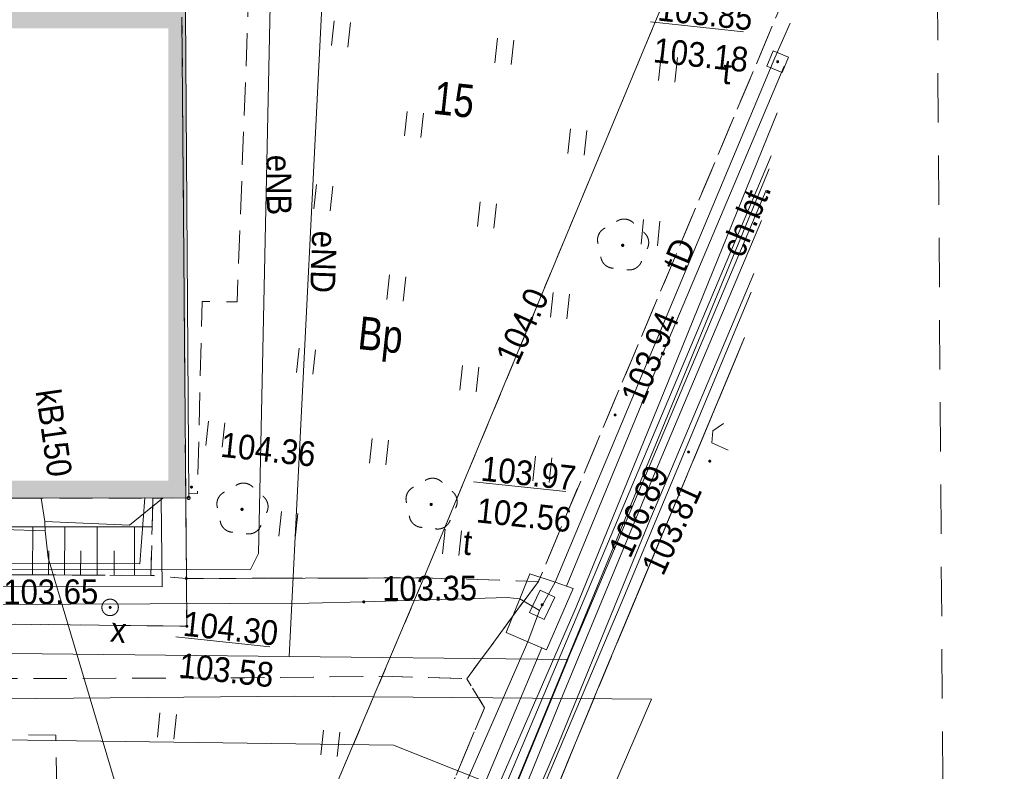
# Model space of a CAD drawing. Header units: millimetres. Extents: x -165388 to 921073, y -295343 to 494042.
# Tile 12 of 117: x -62574 to -32643, y -125947 to -103108. Entities that reach past the tile are written whole.
import ezdxf
from ezdxf.xclip import XClip

# ---------------------------------------------------------------- set-up
doc = ezdxf.new("R2010")
doc.units = ezdxf.units.MM
doc.header["$MEASUREMENT"] = 0
doc.header["$XCLIPFRAME"] = 0
for name, pattern in [('0.5_0.5', [1000, 500, -500]), ('1.5_0.5', [2000, 1500, -500]), ('1.5_1.0', [2500, 1500, -1000]), ('mz1.0_0.5', [1500, 1000, -500]), ('mz1.25_0.5', [1750, 1250, -500])]:
    doc.linetypes.add(name, pattern=pattern)
for name, color, linetype, lineweight in [('7795.2023_2_000 Inne (niezydentyfikowane)_Nr_pióra__7', 7, 'Continuous', 18), ('7795.2023_2_211-numer działki ewidencyjnej_Nr_pióra__7', 7, 'Continuous', 18), ('7795.2023_2_219-działka ewidencyjna_Nr_pióra__7', 7, 'Continuous', 18), ('7795.2023_2_312-budynek ewidencyjny_Nr_pióra__7', 7, 'Continuous', 18), ('7795.2023_2_chodnik (powierzchnia)-Atr17_Nr_pióra__7', 7, 'Continuous', 18), ('7795.2023_2_chodnik (powierzchnia)_Nr_pióra__7', 7, 'Continuous', 18), ('7795.2023_2_jezdnia (powierzchnia)_Nr_pióra__7', 7, 'Continuous', 18), ('7795.2023_2_krawężnik (linia)_Nr_pióra__7', 7, 'Continuous', 18), ('7795.2023_2_murek oporowy (linia)_Nr_pióra__7', 7, 'Continuous', 18), ('7795.2023_2_punkt o określonej wysokości (sieć niezidentyfikowana)-Atr2_Nr_pióra__7', 7, 'Continuous', 18), ('7795.2023_2_punkt o określonej wysokości (sieć niezidentyfikowana)-Atr3_Nr_pióra__7', 7, 'Continuous', 18), ('7795.2023_2_punkt o określonej wysokości (sieć telekomunikacyjna)-Atr2_Nr_pióra__7', 7, 'Continuous', 18), ('7795.2023_2_punkt wysokościowy naturalny-Atr2_Nr_pióra__7', 7, 'Continuous', 18), ('7795.2023_2_punkt wysokościowy sztuczny-Atr2_Nr_pióra__7', 7, 'Continuous', 18), ('7795.2023_2_skarpa nieumocniona (powierzchnia)_Nr_pióra__7', 7, 'Continuous', 18), ('7795.2023_2_studzienka okrągła - przewód niezidentyfikowany (punkt)-Atr17_Nr_pióra__7', 7, 'Continuous', 18), ('7795.2023_2_studzienka okrągła - przewód niezidentyfikowany (punkt)_Nr_pióra__7', 7, 'Continuous', 18), ('7795.2023_2_trawnik (powierzchnia) - symbol_Nr_pióra__7', 7, 'Continuous', 18), ('7795.2023_2_trawnik (powierzchnia)_Nr_pióra__7', 7, 'Continuous', 18), ('7795.2023_2_właz kwadratowy - siec telekomunikacyjna (punkt)-Atr17_Nr_pióra__7', 7, 'Continuous', 18), ('7795.2023_2_właz kwadratowy - siec telekomunikacyjna (punkt)_Nr_pióra__7', 7, 'Continuous', 18), ('7795.2023_2_właz prostokątny - siec telekomunikacyjna (punkt)-Atr17_Nr_pióra__7', 7, 'Continuous', 18), ('7795.2023_2_właz prostokątny - siec telekomunikacyjna (punkt)_Nr_pióra__7', 7, 'Continuous', 18), ('7795.2023_2_zakrzewienie (powierzchnia)_Nr_pióra__7', 7, 'Continuous', 18), ('bg-woz-oz.6640.12006.2023.pge-1_rzut_5_216-obręb ewidencyjny_Nr_pióra__7', 7, 'Continuous', 18), ('Zagospodarowanie - Budynki_Nr_pióra__1', 7, 'Continuous', 13)]:
    doc.layers.add(name, color=color, linetype=linetype, lineweight=lineweight)
for name, color, linetype in [('7795.2023_2_203-punkt graniczny', 7, 'Continuous'), ('7795.2023_2_drzewo liściaste (punkt)', 7, 'Continuous'), ('7795.2023_2_punkt o określonej wysokości (sieć niezidentyfikowana)', 7, 'Continuous'), ('7795.2023_2_punkt o określonej wysokości (sieć telekomunikacyjna)', 7, 'Continuous'), ('7795.2023_2_punkt wysokościowy naturalny', 7, 'Continuous'), ('7795.2023_2_punkt wysokościowy sztuczny', 7, 'Continuous'), ('INW_GEO', 7, 'Continuous'), ('Zagospodarowanie - Budynki', 7, 'Continuous')]:
    doc.layers.add(name, color=color, linetype=linetype)
for name, color, linetype, lineweight, true_color in [('7795.2023_2_210-oznaczenie konturu użytku gruntowego_Nr_pióra__3', 7, 'Continuous', 18, 0x959595), ('7795.2023_2_218-kontur użytku gruntowego_Nr_pióra__3', 7, 'Continuous', 18, 0x959595), ('7795.2023_2_drzewo liściaste (punkt)_Nr_pióra__94', 7, 'Continuous', 18, 0x4a4a4a), ('7795.2023_2_komora podziemna - przewód telekomunikacyjny (powierzchnia)_Nr_pióra__30', 7, 'Continuous', 18, 0x969696), ('7795.2023_2_przewód elektroenergetyczny (linia)-Atr1_Nr_pióra__1', 7, 'Continuous', 18, 0x4c4c4c), ('7795.2023_2_przewód elektroenergetyczny (linia)_Nr_pióra__1', 7, 'Continuous', 18, 0x4c4c4c), ('7795.2023_2_przewód gazowy (linia)_Nr_pióra__40', 7, 'Continuous', 18, 0xbcbcbc), ('7795.2023_2_przewód kanalizacyjny (linia)-Atr1_Nr_pióra__34', 7, 'Continuous', 18, 0x4a4a4a), ('7795.2023_2_przewód kanalizacyjny (linia)_Nr_pióra__34', 7, 'Continuous', 18, 0x4a4a4a), ('7795.2023_2_przewód telekomunikacyjny (linia)-Atr1_Nr_pióra__30', 7, 'Continuous', 18, 0x969696), ('7795.2023_2_przewód telekomunikacyjny (linia)_Nr_pióra__30', 7, 'Continuous', 18, 0x969696), ('7795.2023_2_przewód wodociągowy (linia)_Nr_pióra__5', 7, 'Continuous', 18, 0x1d1d1d), ('7795.2023_2_Punkt budynku_Nr_pióra__5', 7, 'Continuous', 18, 0x1d1d1d), ('7795.2023_2_punkt o określonej wysokości (sieć telekomunikacyjna)-Atr2_Nr_pióra__30', 7, 'Continuous', 18, 0x969696), ('7795.2023_2_punkt o określonej wysokości (sieć telekomunikacyjna)-Atr3_Nr_pióra__30', 7, 'Continuous', 18, 0x969696)]:
    doc.layers.add(name, color=color, linetype=linetype, lineweight=lineweight, true_color=true_color)
doc.styles.add('GENERATED_STYLE_1', font='txt')
doc.linetypes.add('450-500k', pattern='A,0,[2,A.01.1_PROJEKT_ZAGOSPODAROWANIA_DZIAŁKI1.Shx,S=39.68254,R=0,X=0,Y=0],-5000,0', length=5000)

# ---------------------------------------------------------------- blocks, each defined once
blk = doc.blocks.new('Rysunek_1_2', base_point=(-8073115860, -4958828181))
at = {"layer": '7795.2023_2_203-punkt graniczny', "linetype": 'Continuous', "lineweight": 0, "true_color": 0x000000}
for points in [[(-57464, -120094, 1), (-57553, -120084, 1)], [(-50240, -120073, 1), (-50330, -120064, 1)], [(-57448, -121544, 1), (-57537, -121534, 1)]]:
    blk.add_hatch(color=18, dxfattribs=at).paths.add_polyline_path(points)
at = {"layer": '7795.2023_2_drzewo liściaste (punkt)', "linetype": 'Continuous', "lineweight": 0, "true_color": 0x4a4a4a}
for points in [[(-44194, -109970, 1), (-44293, -109959, 1)], [(-50016, -117844, 1), (-50116, -117834, 1)], [(-55765, -117993, 1), (-55864, -117982, 1)]]:
    blk.add_hatch(color=251, dxfattribs=at).paths.add_polyline_path(points)
at = {"layer": '7795.2023_2_punkt o określonej wysokości (sieć niezidentyfikowana)', "linetype": 'Continuous', "lineweight": 0, "true_color": 0x000000}
blk.add_hatch(color=18, dxfattribs=at).paths.add_polyline_path([(-59780, -120972, 1), (-59870, -120962, 1)])
at = {"layer": '7795.2023_2_punkt o określonej wysokości (sieć telekomunikacyjna)', "linetype": 'Continuous', "lineweight": 0, "true_color": 0x969696}
for points in [[(-39491, -104403, 1), (-39574, -104368, 1)], [(-52068, -120803, 1), (-52158, -120793, 1)], [(-46672, -120845, 1), (-46711, -120927, 1)]]:
    blk.add_hatch(color=252, dxfattribs=at).paths.add_polyline_path(points)
at = {"layer": '7795.2023_2_punkt wysokościowy naturalny', "linetype": 'Continuous', "lineweight": 0, "true_color": 0x000000}
blk.add_hatch(color=18, dxfattribs=at).paths.add_polyline_path([(-47372, -112174, 1), (-47462, -112164, 1)])
at = {"layer": '7795.2023_2_punkt wysokościowy sztuczny', "linetype": 'Continuous', "lineweight": 0, "true_color": 0x000000}
for points in [[(-44430, -115124, 1), (-44519, -115115, 1)], [(-42197, -116249, 1), (-42286, -116239, 1)], [(-41553, -116529, 1), (-41642, -116519, 1)], [(-57306, -117315, 1), (-57396, -117305, 1)]]:
    blk.add_hatch(color=18, dxfattribs=at).paths.add_polyline_path(points)
at = {"layer": '7795.2023_2_000 Inne (niezydentyfikowane)_Nr_pióra__7', "linetype": 'Continuous', "flags": 128}
for points in [[(-62183, -119980), (-62178, -118522)], [(-61208, -119984), (-61202, -118516)], [(-60223, -119989), (-60217, -118521)], [(-59087, -119990), (-59080, -118522)], [(-61701, -119981), (-61692, -119248)], [(-60726, -119985), (-60717, -119252)], [(-59700, -119985), (-59701, -119250)]]:
    blk.add_lwpolyline(points, dxfattribs=at)
at = {"layer": '7795.2023_2_218-kontur użytku gruntowego_Nr_pióra__3', "linetype": '0.5_0.5', "flags": 128}
for points in [[(-39894, -95094), (-50285, -120069)], [(-57641, -103028), (-57508, -120089)], [(-50285, -120069), (-59333, -141426)], [(-57508, -120089), (-50285, -120069)], [(-57493, -121539), (-57508, -120089)], [(-63710, -121466), (-57493, -121539)]]:
    blk.add_lwpolyline(points, dxfattribs=at)
at = {"layer": '7795.2023_2_219-działka ewidencyjna_Nr_pióra__7', "linetype": 'Continuous', "flags": 128}
for points in [[(-39894, -95094), (-50285, -120069)], [(-57508, -120089), (-57641, -103028)], [(-50285, -120069), (-59333, -141426)], [(-57508, -120089), (-50285, -120069)], [(-57493, -121539), (-57508, -120089)], [(-63710, -121466), (-57493, -121539)]]:
    blk.add_lwpolyline(points, dxfattribs=at)
at = {"layer": '7795.2023_2_312-budynek ewidencyjny_Nr_pióra__7', "linetype": 'Continuous', "flags": 128}
for points in [[(-57530, -102838), (-57437, -117642)], [(-57437, -117642), (-129530, -117660)]]:
    blk.add_lwpolyline(points, dxfattribs=at)
at = {"layer": '7795.2023_2_chodnik (powierzchnia)_Nr_pióra__7', "linetype": 'mz1.0_0.5', "flags": 128}
blk.add_lwpolyline([(-40541, -112770), (-45006, -123460), (-50660, -137176), (-57823, -153807), (-57863, -153894), (-59493, -148268), (-59512, -148165), (-57971, -144670), (-58404, -144492), (-58210, -144091), (-57054, -144466), (-48445, -124017), (-48984, -123135), (-46807, -120180), (-38877, -101353)], dxfattribs=at)
blk.add_lwpolyline([(-133564, -120486), (-133603, -117474), (-133148, -117453), (-132405, -117462), (-131641, -117463), (-131733, -120018), (-117448, -120171), (-94590, -120188), (-84123, -120213), (-83811, -120206), (-83823, -120788), (-78222, -120705), (-78215, -120082), (-68858, -119948), (-58584, -119994), (-57508, -120089), (-50285, -120069), (-46807, -120180), (-48984, -123135), (-51551, -123061), (-55730, -123106), (-79926, -123187), (-81942, -123233), (-87867, -123151), (-93853, -123072), (-133543, -123012)], close=True, dxfattribs=at)
at = {"layer": '7795.2023_2_drzewo liściaste (punkt)_Nr_pióra__94', "linetype": 'Continuous'}
for centre, start, end in [((-44201, -109567), 43.1542, 124.6102), ((-44608, -109801), 115.1902, 196.4302), ((-43853, -109882), 331.3342, 52.5742), ((-44512, -110262), 187.1032, 268.7532), ((-44045, -110312), 259.0112, 340.6612), ((-55772, -117590), 43.1542, 124.6102), ((-50431, -117675), 115.1902, 196.4302), ((-50023, -117441), 43.1542, 124.6102), ((-56179, -117824), 115.1902, 196.4302), ((-55424, -117905), 331.3342, 52.5742), ((-49675, -117756), 331.3342, 52.5742), ((-50334, -118136), 187.1032, 268.7532), ((-56083, -118284), 187.1032, 268.7532), ((-55616, -118335), 259.0112, 340.6612), ((-49867, -118186), 259.0112, 340.6612)]:
    blk.add_arc(centre, 400, start, end, dxfattribs=at)
at = {"layer": '7795.2023_2_jezdnia (powierzchnia)_Nr_pióra__7', "linetype": '1.5_0.5', "flags": 128}
blk.add_lwpolyline([(-59180, -157061), (-57823, -153807), (-50660, -137176), (-45006, -123460), (-40541, -112770)], dxfattribs=at)
at = {"layer": '7795.2023_2_komora podziemna - przewód telekomunikacyjny (powierzchnia)_Nr_pióra__30', "linetype": 'Continuous', "flags": 128}
blk.add_lwpolyline([(-47788, -121734), (-47366, -120703), (-47064, -119951), (-46297, -120204), (-45957, -120321), (-45754, -120393), (-46557, -122258), (-47125, -122016)], close=True, dxfattribs=at)
at = {"layer": '7795.2023_2_krawężnik (linia)_Nr_pióra__7', "linetype": 'Continuous', "flags": 128}
blk.add_lwpolyline([(-57823, -153807), (-50660, -137176), (-45006, -123460), (-40541, -112770)], dxfattribs=at)
at = {"layer": '7795.2023_2_murek oporowy (linia)_Nr_pióra__7', "linetype": '450-500k'}
blk.add_line((-58774, -117640), (-58524, -117647), dxfattribs=at)
at = {"layer": '7795.2023_2_murek oporowy (linia)_Nr_pióra__7', "linetype": 'Continuous'}
blk.add_line((-58274, -117653), (-58524, -117647), dxfattribs=at)
at = {"layer": '7795.2023_2_murek oporowy (linia)_Nr_pióra__7', "linetype": 'Continuous', "flags": 128}
blk.add_lwpolyline([(-69112, -117645), (-69209, -120299), (-58243, -120345), (-58274, -117653)], dxfattribs=at)
at = {"layer": '7795.2023_2_murek oporowy (linia)_Nr_pióra__7', "linetype": '450-500k', "flags": 128}
blk.add_lwpolyline([(-68612, -117644), (-68507, -119598), (-58925, -119642), (-58774, -117640)], dxfattribs=at)
at = {"layer": '7795.2023_2_przewód elektroenergetyczny (linia)_Nr_pióra__1', "linetype": 'Continuous', "flags": 128}
for points in [[(-58067, -97340), (-53613, -97636), (-53194, -98043), (-53179, -98467), (-54383, -122455)], [(-58119, -97726), (-54859, -97905), (-55315, -119328), (-55558, -119815), (-70635, -119828), (-77917, -119832), (-77834, -117649)], [(-45957, -120321), (-43350, -114013), (-39339, -104525)], [(-59144, -157065), (-57341, -152682), (-58136, -150626), (-55016, -143186), (-54066, -140894), (-50310, -131752), (-47975, -126290), (-45663, -120956), (-42870, -114135), (-39545, -105938)], [(-39735, -107243), (-47735, -126215), (-54766, -143112), (-55290, -143398), (-60460, -141436), (-60902, -142646)], [(-39792, -107638), (-59466, -155431), (-60078, -156965)], [(-39887, -108290), (-45913, -122538), (-45914, -122548), (-54512, -143461), (-54696, -143391), (-61662, -140824), (-62260, -142279), (-62480, -142828)], [(-40023, -109215), (-43359, -117100), (-46073, -123658), (-49037, -130943), (-52475, -139003), (-55150, -145656), (-59466, -155431)], [(-40256, -110819), (-43472, -118435), (-46198, -125103), (-49453, -132669), (-54178, -143346), (-61221, -140369), (-62325, -142885)], [(-40340, -111391), (-44294, -120851), (-49074, -132136), (-51421, -137798), (-53972, -143489), (-54495, -143775), (-60169, -141155), (-61143, -140860), (-61648, -141821), (-61743, -142807), (-61777, -143115)], [(-41184, -115382), (-41499, -115599), (-41538, -115967), (-41038, -116186)], [(-151748, -121374), (-143439, -121318), (-133480, -121581), (-112655, -121801), (-104226, -121890), (-84666, -122086), (-75047, -122232), (-54383, -122455), (-46849, -122539), (-45914, -122548)], [(-46701, -122193), (-52232, -135328), (-56587, -145743), (-58669, -150720), (-57790, -152835), (-59549, -157022)]]:
    blk.add_lwpolyline(points, dxfattribs=at)
at = {"layer": '7795.2023_2_przewód gazowy (linia)_Nr_pióra__40', "linetype": 'Continuous', "flags": 128}
blk.add_lwpolyline([(-68062, -123876), (-64298, -123756), (-54231, -123668), (-43369, -123757), (-57796, -157210)], dxfattribs=at)
at = {"layer": '7795.2023_2_przewód kanalizacyjny (linia)_Nr_pióra__34', "linetype": 'Continuous', "flags": 128}
for points in [[(-58682, -129628), (-61705, -119458), (-61799, -118643), (-61809, -118361), (-61923, -117644)], [(-61809, -118361), (-59235, -118466), (-58211, -117640)], [(-63061, -118599), (-61799, -118643)]]:
    blk.add_lwpolyline(points, dxfattribs=at)
at = {"layer": '7795.2023_2_przewód telekomunikacyjny (linia)_Nr_pióra__30', "linetype": 'Continuous', "flags": 128}
for points in [[(-39148, -103213), (-39620, -104265)], [(-39620, -104265), (-46297, -120204), (-46770, -121059)], [(-46770, -121059), (-47366, -120703), (-47754, -120662), (-52113, -120798), (-53787, -120840), (-63446, -120881), (-67440, -120885), (-75428, -120723), (-76060, -120705), (-75863, -117649)], [(-46770, -121059), (-47125, -122016), (-53755, -137146), (-57097, -144773), (-57561, -145639)]]:
    blk.add_lwpolyline(points, dxfattribs=at)
at = {"layer": '7795.2023_2_przewód wodociągowy (linia)_Nr_pióra__5', "linetype": 'Continuous', "flags": 128}
blk.add_lwpolyline([(-75696, -124817), (-51212, -125149), (-42828, -128483)], dxfattribs=at)
at = {"layer": '7795.2023_2_Punkt budynku_Nr_pióra__5', "linetype": 'Continuous'}
blk.add_circle((-57437, -117642), 45, dxfattribs=at)
at = {"layer": '7795.2023_2_punkt o określonej wysokości (sieć niezidentyfikowana)-Atr2_Nr_pióra__7', "linetype": 'Continuous', "flags": 128}
blk.add_lwpolyline([(-57829, -121863), (-54971, -122169)], dxfattribs=at)
at = {"layer": '7795.2023_2_punkt o określonej wysokości (sieć telekomunikacyjna)-Atr2_Nr_pióra__7', "linetype": 'Continuous', "flags": 128}
for points in [[(-43403, -103170), (-40571, -103473)], [(-48778, -117149), (-45972, -117450)]]:
    blk.add_lwpolyline(points, dxfattribs=at)
at = {"layer": '7795.2023_2_skarpa nieumocniona (powierzchnia)_Nr_pióra__7', "linetype": 'mz1.25_0.5', "flags": 128}
blk.add_lwpolyline([(-58584, -119994), (-68858, -119948), (-68866, -118520), (-58547, -118519)], close=True, dxfattribs=at)
blk.add_lwpolyline([(-58584, -119994), (-68858, -119948), (-68866, -118520), (-58547, -118519)], close=True, dxfattribs=at)
at = {"layer": '7795.2023_2_studzienka okrągła - przewód niezidentyfikowany (punkt)_Nr_pióra__7', "linetype": 'Continuous'}
blk.add_circle((-59825, -120967), 250, dxfattribs=at)
at = {"layer": '7795.2023_2_trawnik (powierzchnia) - symbol_Nr_pióra__7', "linetype": 'Continuous'}
for p, q in [((-53098, -103888), (-53018, -103142)), ((-52600, -103941), (-52520, -103195)), ((-48126, -104420), (-48046, -103675)), ((-47629, -104474), (-47549, -103728)), ((-43154, -104953), (-43075, -104208)), ((-42657, -105007), (-42577, -104261)), ((-50878, -106640), (-50798, -105894)), ((-50381, -106693), (-50301, -105947)), ((-45907, -107173), (-45827, -106427)), ((-45410, -107226), (-45330, -106480)), ((-53630, -108859), (-53550, -108113)), ((-53133, -108912), (-53053, -108167)), ((-48659, -109392), (-48579, -108646)), ((-48162, -109445), (-48082, -108700)), ((-43687, -109925), (-43607, -109179)), ((-43190, -109978), (-43110, -109232)), ((-51411, -111611), (-51331, -110866)), ((-50914, -111665), (-50834, -110919)), ((-46440, -112144), (-46360, -111398)), ((-45942, -112198), (-45862, -111452)), ((-54163, -113831), (-54083, -113085)), ((-53666, -113884), (-53586, -113138)), ((-49192, -114364), (-49112, -113618)), ((-48695, -114417), (-48615, -113671)), ((-56915, -116050), (-56836, -115304)), ((-56418, -116103), (-56338, -115358)), ((-51944, -116583), (-51864, -115837)), ((-51447, -116636), (-51367, -115890)), ((-46972, -117116), (-46892, -116370)), ((-46475, -117169), (-46395, -116423)), ((-54696, -118802), (-54616, -118056)), ((-54199, -118855), (-54119, -118110)), ((-49725, -119335), (-49645, -118589)), ((-49227, -119388), (-49148, -118643)), ((-58388, -124914), (-58309, -124168)), ((-57891, -124967), (-57811, -124221)), ((-53417, -125446), (-53337, -124701)), ((-52920, -125500), (-52840, -124754))]:
    blk.add_line(p, q, dxfattribs=at)
at = {"layer": '7795.2023_2_trawnik (powierzchnia)_Nr_pióra__7', "linetype": 'mz1.0_0.5', "flags": 128}
for points in [[(-52891, -87143), (-39474, -91267), (-38697, -91803), (-38387, -92198), (-38164, -92554), (-37929, -92991), (-37737, -93454), (-37729, -93475), (-38875, -101348), (-46807, -120180), (-50285, -120069), (-57508, -120089), (-58584, -119994), (-58547, -118519), (-58524, -117647), (-57437, -117642), (-57433, -117512), (-57172, -117510), (-57029, -111672), (-55964, -111686), (-55523, -99976), (-57680, -99825), (-57698, -98305), (-57724, -95637), (-57790, -90349), (-57844, -86250), (-56992, -86281), (-52752, -86696)], [(-68862, -117645), (-58524, -117647), (-58547, -118519), (-68866, -118520), (-68864, -118037)], [(-79926, -123187), (-64945, -145933), (-63405, -142448), (-58404, -144492), (-58210, -144091), (-57054, -144466), (-48445, -124017), (-48984, -123135), (-51551, -123061), (-55730, -123106)], [(-74306, -124614), (-61479, -124853), (-61376, -130466), (-74250, -130373)]]:
    blk.add_lwpolyline(points, close=True, dxfattribs=at)
at = {"layer": '7795.2023_2_właz kwadratowy - siec telekomunikacyjna (punkt)_Nr_pióra__7', "linetype": 'Continuous', "flags": 128}
blk.add_lwpolyline([(-39860, -104519), (-39399, -104713), (-39205, -104252), (-39666, -104058)], close=True, dxfattribs=at)
at = {"layer": '7795.2023_2_właz prostokątny - siec telekomunikacyjna (punkt)_Nr_pióra__7', "linetype": 'Continuous', "flags": 128}
blk.add_lwpolyline([(-46627, -121332), (-46305, -120655), (-46757, -120440), (-47078, -121118)], close=True, dxfattribs=at)
at = {"layer": '7795.2023_2_zakrzewienie (powierzchnia)_Nr_pióra__7', "linetype": 'mz1.0_0.5', "flags": 128}
blk.add_lwpolyline([(-74306, -124614), (-61479, -124853), (-61376, -130466), (-74250, -130373)], close=True, dxfattribs=at)
at = {"layer": '7795.2023_2_210-oznaczenie konturu użytku gruntowego_Nr_pióra__3', "linetype": 'Continuous', "insert": (-52357, -113410), "char_height": 1000, "attachment_point": 7, "rotation": 353.8822, "style": 'GENERATED_STYLE_1'}
blk.add_mtext('\\A1;{\\W0.790000x;\\fArial|b0|i0|c238|p38;Bp}', dxfattribs=at)
at = {"layer": '7795.2023_2_211-numer działki ewidencyjnej_Nr_pióra__7', "linetype": 'Continuous', "insert": (-50036, -105979), "char_height": 1000, "attachment_point": 7, "rotation": 353.8822, "style": 'GENERATED_STYLE_1'}
blk.add_mtext('\\A1;{\\W0.790000x;\\fArial|b0|i0|c238|p38;15}', dxfattribs=at)
at = {"layer": '7795.2023_2_chodnik (powierzchnia)-Atr17_Nr_pióra__7', "linetype": 'Continuous', "insert": (-40933, -110237), "char_height": 750, "attachment_point": 4, "rotation": 67.5972, "style": 'GENERATED_STYLE_1'}
blk.add_mtext('\\A1;{\\W0.900000x;\\fArial|b0|i0|c238|p38;ch.bt.}', dxfattribs=at)
blk.add_mtext('\\A1;{\\W0.900000x;\\fArial|b0|i0|c238|p38;ch.bt.}', dxfattribs=at)
blk.add_mtext('\\A1;{\\W0.900000x;\\fArial|b0|i0|c238|p38;ch.bt.}', dxfattribs=at)
at = {"layer": '7795.2023_2_przewód elektroenergetyczny (linia)-Atr1_Nr_pióra__1', "linetype": 'Continuous', "char_height": 750, "attachment_point": 4, "style": 'GENERATED_STYLE_1'}
for s, insert, rotation in [('\\A1;{\\W0.900000x;\\fArial|b0|i0|c238|p38;eNB}', (-54704, -107214), 270.4762), ('\\A1;{\\W0.900000x;\\fArial|b0|i0|c238|p38;eND}', (-53310, -109526), 268.0742)]:
    blk.add_mtext(s, dxfattribs=dict(at, insert=insert, rotation=rotation))
at = {"layer": '7795.2023_2_przewód kanalizacyjny (linia)-Atr1_Nr_pióra__34', "linetype": 'Continuous', "insert": (-61727, -114341), "char_height": 750, "attachment_point": 4, "rotation": 278.1442, "style": 'GENERATED_STYLE_1'}
blk.add_mtext('\\A1;{\\W0.900000x;\\fArial|b0|i0|c238|p38;kB150}', dxfattribs=at)
at = {"layer": '7795.2023_2_przewód telekomunikacyjny (linia)-Atr1_Nr_pióra__30', "linetype": 'Continuous', "insert": (-42706, -110685), "char_height": 750, "attachment_point": 4, "rotation": 67.2752, "style": 'GENERATED_STYLE_1'}
blk.add_mtext('\\A1;{\\W0.900000x;\\fArial|b0|i0|c238|p38;tD}', dxfattribs=at)
at = {"layer": '7795.2023_2_punkt o określonej wysokości (sieć niezidentyfikowana)-Atr2_Nr_pióra__7', "linetype": 'Continuous', "insert": (-57632, -121834), "char_height": 750, "attachment_point": 7, "rotation": 353.8822, "style": 'GENERATED_STYLE_1'}
blk.add_mtext('\\A1;{\\W0.900000x;\\fArial|b0|i0|c238|p38;104.30}', dxfattribs=at)
at = {"layer": '7795.2023_2_punkt o określonej wysokości (sieć niezidentyfikowana)-Atr3_Nr_pióra__7', "linetype": 'Continuous', "insert": (-57768, -123102), "char_height": 750, "attachment_point": 7, "rotation": 353.8822, "style": 'GENERATED_STYLE_1'}
blk.add_mtext('\\A1;{\\W0.900000x;\\fArial|b0|i0|c238|p38;103.58}', dxfattribs=at)
at = {"layer": '7795.2023_2_punkt o określonej wysokości (sieć telekomunikacyjna)-Atr2_Nr_pióra__30', "linetype": 'Continuous', "char_height": 750, "style": 'GENERATED_STYLE_1'}
for s, insert, attachment_point, rotation in [('\\A1;{\\W0.900000x;\\fArial|b0|i0|c238|p38;103.85}', (-43206, -103141), 7, 353.8822), ('\\A1;{\\W0.900000x;\\fArial|b0|i0|c238|p38;103.97}', (-48581, -117121), 7, 353.8822), ('\\A1;{\\W0.900000x;\\fArial|b0|i0|c238|p38;103.35}', (-51556, -120398), 4, 0.3242), ('\\A1;{\\W0.900000x;\\fArial|b0|i0|c238|p38;103.65}', (-63071, -120505), 4, 0.2222)]:
    blk.add_mtext(s, dxfattribs=dict(at, insert=insert, attachment_point=attachment_point, rotation=rotation))
at = {"layer": '7795.2023_2_punkt o określonej wysokości (sieć telekomunikacyjna)-Atr3_Nr_pióra__30', "linetype": 'Continuous', "char_height": 750, "attachment_point": 7, "rotation": 353.8822, "style": 'GENERATED_STYLE_1'}
for s, insert in [('\\A1;{\\W0.900000x;\\fArial|b0|i0|c238|p38;103.18}', (-43342, -104409)), ('\\A1;{\\W0.900000x;\\fArial|b0|i0|c238|p38;102.56}', (-48717, -118389))]:
    blk.add_mtext(s, dxfattribs=dict(at, insert=insert))
at = {"layer": '7795.2023_2_punkt wysokościowy naturalny-Atr2_Nr_pióra__7', "linetype": 'Continuous', "insert": (-48128, -113336), "char_height": 750, "attachment_point": 1, "rotation": 65.4472, "style": 'GENERATED_STYLE_1'}
blk.add_mtext('\\A1;{\\W0.900000x;\\fArial|b0|i0|c238|p38;104.0}', dxfattribs=at)
at = {"layer": '7795.2023_2_punkt wysokościowy sztuczny-Atr2_Nr_pióra__7', "linetype": 'Continuous', "char_height": 750, "style": 'GENERATED_STYLE_1'}
for s, insert, attachment_point, rotation in [('\\A1;{\\W0.900000x;\\fArial|b0|i0|c238|p38;103.94}', (-43619, -114852), 7, 67.1992), ('\\A1;{\\W0.900000x;\\fArial|b0|i0|c238|p38;104.36}', (-56494, -116397), 7, 353.8822), ('\\A1;{\\W0.900000x;\\fArial|b0|i0|c238|p38;106.89}', (-44008, -119513), 7, 65.4472), ('\\A1;{\\W0.900000x;\\fArial|b0|i0|c238|p38;103.81}', (-43698, -119729), 1, 65.4472)]:
    blk.add_mtext(s, dxfattribs=dict(at, insert=insert, attachment_point=attachment_point, rotation=rotation))
at = {"layer": '7795.2023_2_studzienka okrągła - przewód niezidentyfikowany (punkt)-Atr17_Nr_pióra__7', "linetype": 'Continuous', "insert": (-59840, -122002), "char_height": 750, "attachment_point": 7, "rotation": 353.8822, "style": 'GENERATED_STYLE_1'}
blk.add_mtext('\\A1;{\\W0.900000x;\\fArial|b0|i0|c238|p38;x}', dxfattribs=at)
at = {"layer": '7795.2023_2_właz kwadratowy - siec telekomunikacyjna (punkt)-Atr17_Nr_pióra__7', "linetype": 'Continuous', "insert": (-41199, -104681), "char_height": 750, "attachment_point": 4, "rotation": 353.8822, "style": 'GENERATED_STYLE_1'}
blk.add_mtext('\\A1;{\\W0.900000x;\\fArial|b0|i0|c238|p38;t}', dxfattribs=at)
at = {"layer": '7795.2023_2_właz prostokątny - siec telekomunikacyjna (punkt)-Atr17_Nr_pióra__7', "linetype": 'Continuous', "insert": (-49088, -118985), "char_height": 750, "attachment_point": 4, "rotation": 353.8822, "style": 'GENERATED_STYLE_1'}
blk.add_mtext('\\A1;{\\W0.900000x;\\fArial|b0|i0|c238|p38;t}', dxfattribs=at)
blk = doc.blocks.new('Rysunek_2_5', base_point=(-8071116842, -4961354755))
at = {"layer": 'bg-woz-oz.6640.12006.2023.pge-1_rzut_5_216-obręb ewidencyjny_Nr_pióra__7', "linetype": '1.5_1.0', "flags": 128}
blk.add_lwpolyline([(-165388, 18032), (-76197, 25429), (-70556, 25892), (-65859, 17335), (-32576, -48795), (-33435, -58439), (-34507, -70352), (-34885, -73610), (-34847, -77778), (-34351, -149758), (-33864, -221063), (49111, -210760), (56098, -261047), (58810, -280656), (68525, -283293), (99614, -291733), (106153, -295298), (148135, -233498), (178386, -164974), (213467, -61033), (241424, 5414), (261484, 53112), (312041, 173322), (283313, 179106), (128376, 210363), (-61137, 251961), (-75011, 249833), (-79205, 244659), (-83860, 238931), (-91094, 216684), (-93827, 221320), (-108163, 179476), (-111618, 170865), (-131164, 116493), (-141166, 87643), (-161181, 30113)], close=True, dxfattribs=at)

msp = doc.modelspace()

# ---------------------------------------------------------------- hatches: boundary and pattern name
at = {"layer": 'Zagospodarowanie - Budynki_Nr_pióra__1', "linetype": 'Continuous'}
h = msp.add_hatch(color=256, dxfattribs=at)
h.paths.add_polyline_path([(-129509.647, -117649.486), (-128979.647, -117649.486), (-84037.078, -117649.486), (-83507.078, -117649.486), (-83507.078, -117119.486), (-83507.078, -116653.389), (-78210.313, -116653.389), (-78210.313, -117115.586), (-78210.313, -117645.586), (-77413.406, -117645.586), (-58059.942, -117645.586), (-57529.942, -117645.586), (-57529.942, -117115.586), (-57529.942, -103368.288), (-57529.942, -102838.288), (-58059.942, -102838.288), (-84695.243, -102838.288), (-128979.647, -102838.288), (-129214.695, -102838.288), (-129509.647, -102838.288), (-129509.647, -117119.486)])
h.paths.add_polyline_path([(-84037.078, -117119.486), (-128979.647, -117119.486), (-128979.647, -103368.288), (-84695.243, -103368.288), (-58059.942, -103368.288), (-58059.942, -117115.586), (-77413.406, -117115.586), (-77413.406, -116653.389), (-77413.406, -116263.389), (-78210.313, -116263.389), (-83507.078, -116263.389), (-84037.078, -116263.389), (-84037.078, -116653.389)], flags=0)

# ---------------------------------------------------------------- block references
at = {"layer": 'INW_GEO', "color": 151, "linetype": 'Continuous', "lineweight": 13, "true_color": 0x80c2ff}
ref = msp.add_blockref('Rysunek_2_5', (-8071116841.926, -4961354754.727), dxfattribs=at)
XClip(ref).set_block_clipping_path([(-195425.9394250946, -263123.0086484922), (606609.6817159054, -348810.9449165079), (694192.2923495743, 470958.7517303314), (-107843.3287914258, 556646.6879983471)])
at = {"layer": 'Zagospodarowanie - Budynki', "color": 151, "linetype": 'Continuous', "lineweight": 13, "true_color": 0x80c2ff}
ref = msp.add_blockref('Rysunek_1_2', (-8073115859.987, -4958828180.543), dxfattribs=at)
XClip(ref).set_block_clipping_path([(-157094.7839021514, -148080.1650051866), (-43180.5757127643, -160289.8069398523), (-31694.507992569, -53126.4423991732), (-145608.7161819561, -40916.8004645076)])

doc.saveas('drawing.dxf')
